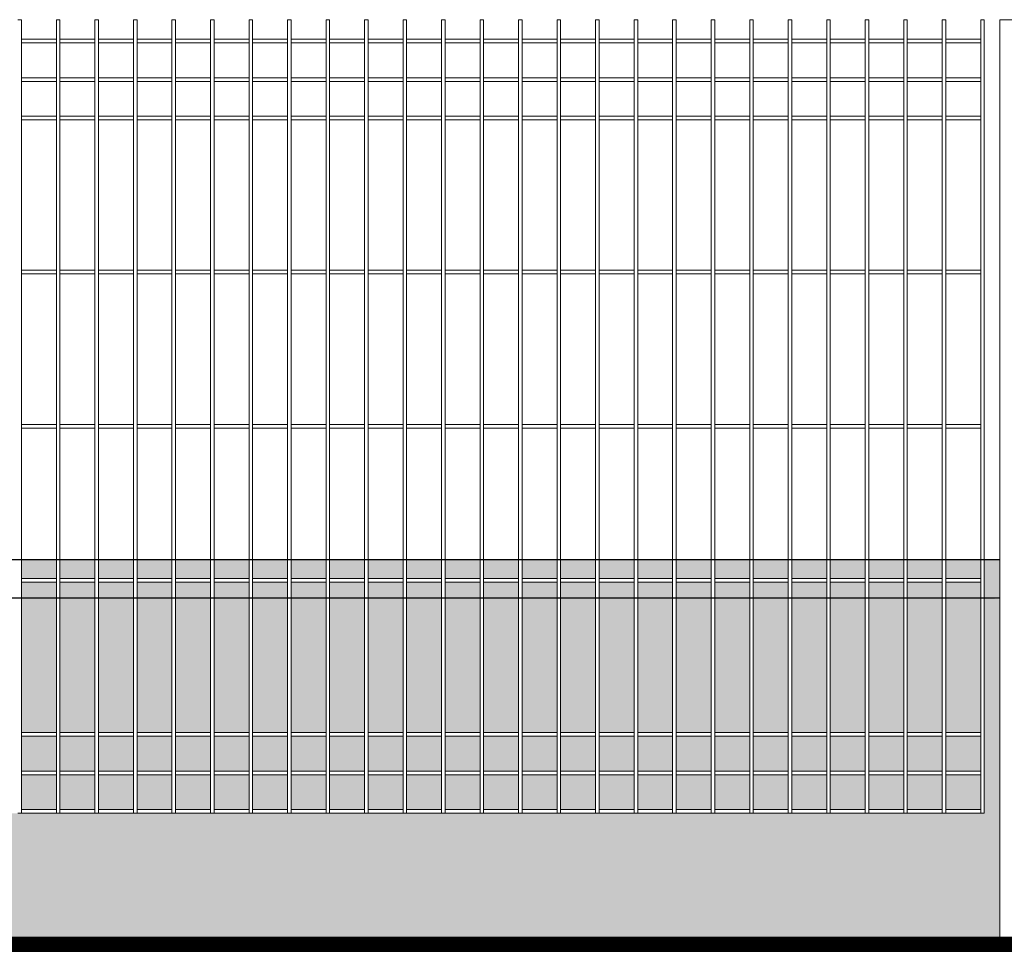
# Model space of a CAD drawing. Header units: millimetres. Extents: x 14041 to 23361, y -6349 to 12956.
# Tile 56 of 106: x 21271 to 21399, y 3119 to 3240. Entities that reach past the tile are written whole.
import ezdxf

# ---------------------------------------------------------------- set-up
doc = ezdxf.new("R2010")
doc.units = ezdxf.units.MM
doc.linetypes.add('KRESKOWA', pattern=[19.05, 12.7, -6.35])
for name, color, linetype, lineweight in [('A-ogrodzenie', 6, 'Continuous', 9), ('A-wypełnienie', 252, 'Continuous', 9), ('E-obrys', 7, 'Continuous', 9)]:
    doc.layers.add(name, color=color, linetype=linetype, lineweight=lineweight)

msp = doc.modelspace()

# ---------------------------------------------------------------- hatches: boundary and pattern name
at = {"layer": 'A-wypełnienie', "lineweight": 15, "ltscale": 2, "transparency": 33554687}
h = msp.add_hatch(color=252, dxfattribs=at)
h.dxf.hatch_style = 1
h.paths.add_polyline_path([(21275.54, 3169.92), (21271, 3169.92), (21271, 3167.44), (21275.54, 3167.44)])
h = msp.add_hatch(color=252, dxfattribs=at)
h.dxf.hatch_style = 1
h.paths.add_polyline_path([(21280.54, 3169.92), (21276, 3169.92), (21276, 3167.44), (21280.54, 3167.44)])
h = msp.add_hatch(color=252, dxfattribs=at)
h.dxf.hatch_style = 1
h.paths.add_polyline_path([(21285.54, 3169.92), (21281, 3169.92), (21281, 3167.44), (21285.54, 3167.44)])
h = msp.add_hatch(color=252, dxfattribs=at)
h.dxf.hatch_style = 1
h.paths.add_polyline_path([(21290.54, 3169.92), (21286, 3169.92), (21286, 3167.44), (21290.54, 3167.44)])
h = msp.add_hatch(color=252, dxfattribs=at)
h.dxf.hatch_style = 1
h.paths.add_polyline_path([(21295.54, 3169.92), (21291, 3169.92), (21291, 3167.44), (21295.54, 3167.44)])
h = msp.add_hatch(color=252, dxfattribs=at)
h.dxf.hatch_style = 1
h.paths.add_polyline_path([(21300.54, 3169.92), (21296, 3169.92), (21296, 3167.44), (21300.54, 3167.44)])
h = msp.add_hatch(color=252, dxfattribs=at)
h.dxf.hatch_style = 1
h.paths.add_polyline_path([(21305.54, 3169.92), (21301, 3169.92), (21301, 3167.44), (21305.54, 3167.44)])
h = msp.add_hatch(color=252, dxfattribs=at)
h.dxf.hatch_style = 1
h.paths.add_polyline_path([(21310.54, 3169.92), (21306, 3169.92), (21306, 3167.44), (21310.54, 3167.44)])
h = msp.add_hatch(color=252, dxfattribs=at)
h.dxf.hatch_style = 1
h.paths.add_polyline_path([(21315.54, 3169.92), (21311, 3169.92), (21311, 3167.44), (21315.54, 3167.44)])
h = msp.add_hatch(color=252, dxfattribs=at)
h.dxf.hatch_style = 1
h.paths.add_polyline_path([(21320.54, 3169.92), (21316, 3169.92), (21316, 3167.44), (21320.54, 3167.44)])
h = msp.add_hatch(color=252, dxfattribs=at)
h.dxf.hatch_style = 1
h.paths.add_polyline_path([(21325.54, 3169.92), (21321, 3169.92), (21321, 3167.44), (21325.54, 3167.44)])
h = msp.add_hatch(color=252, dxfattribs=at)
h.dxf.hatch_style = 1
h.paths.add_polyline_path([(21330.54, 3169.92), (21326, 3169.92), (21326, 3167.44), (21330.54, 3167.44)])
h = msp.add_hatch(color=252, dxfattribs=at)
h.dxf.hatch_style = 1
h.paths.add_polyline_path([(21335.54, 3169.92), (21331, 3169.92), (21331, 3167.44), (21335.54, 3167.44)])
h = msp.add_hatch(color=252, dxfattribs=at)
h.dxf.hatch_style = 1
h.paths.add_polyline_path([(21340.54, 3169.92), (21336, 3169.92), (21336, 3167.44), (21340.54, 3167.44)])
h = msp.add_hatch(color=252, dxfattribs=at)
h.dxf.hatch_style = 1
h.paths.add_polyline_path([(21345.54, 3169.92), (21341, 3169.92), (21341, 3167.44), (21345.54, 3167.44)])
h = msp.add_hatch(color=252, dxfattribs=at)
h.dxf.hatch_style = 1
h.paths.add_polyline_path([(21350.54, 3169.92), (21346, 3169.92), (21346, 3167.44), (21350.54, 3167.44)])
h = msp.add_hatch(color=252, dxfattribs=at)
h.dxf.hatch_style = 1
h.paths.add_polyline_path([(21355.54, 3169.92), (21351, 3169.92), (21351, 3167.44), (21355.54, 3167.44)])
h = msp.add_hatch(color=252, dxfattribs=at)
h.dxf.hatch_style = 1
h.paths.add_polyline_path([(21360.54, 3169.92), (21356, 3169.92), (21356, 3167.44), (21360.54, 3167.44)])
h = msp.add_hatch(color=252, dxfattribs=at)
h.dxf.hatch_style = 1
h.paths.add_polyline_path([(21365.54, 3169.92), (21361, 3169.92), (21361, 3167.44), (21365.54, 3167.44)])
h = msp.add_hatch(color=252, dxfattribs=at)
h.dxf.hatch_style = 1
h.paths.add_polyline_path([(21370.54, 3169.92), (21366, 3169.92), (21366, 3167.44), (21370.54, 3167.44)])
h = msp.add_hatch(color=252, dxfattribs=at)
h.dxf.hatch_style = 1
h.paths.add_polyline_path([(21375.54, 3169.92), (21371, 3169.92), (21371, 3167.44), (21375.54, 3167.44)])
h = msp.add_hatch(color=252, dxfattribs=at)
h.dxf.hatch_style = 1
h.paths.add_polyline_path([(21380.54, 3169.92), (21376, 3169.92), (21376, 3167.44), (21380.54, 3167.44)])
h = msp.add_hatch(color=252, dxfattribs=at)
h.dxf.hatch_style = 1
h.paths.add_polyline_path([(21385.54, 3169.92), (21381, 3169.92), (21381, 3167.44), (21385.54, 3167.44)])
h = msp.add_hatch(color=252, dxfattribs=at)
h.dxf.hatch_style = 1
h.paths.add_polyline_path([(21390.54, 3169.92), (21386, 3169.92), (21386, 3167.44), (21390.54, 3167.44)])
h = msp.add_hatch(color=252, dxfattribs=at)
h.dxf.hatch_style = 1
h.paths.add_polyline_path([(21395.54, 3169.92), (21391, 3169.92), (21391, 3167.44), (21395.54, 3167.44)])
h = msp.add_hatch(color=252, dxfattribs=at)
h.dxf.hatch_style = 1
h.paths.add_polyline_path([(21398.04, 3169.92), (21396, 3169.92), (21396, 3164.92), (21398.04, 3164.92)])
h = msp.add_hatch(color=252, dxfattribs=at)
h.dxf.hatch_style = 1
h.paths.add_polyline_path([(21275.54, 3166.97), (21271, 3166.97), (21271, 3164.92), (21275.54, 3164.92)])
h = msp.add_hatch(color=252, dxfattribs=at)
h.dxf.hatch_style = 1
h.paths.add_polyline_path([(21280.54, 3166.97), (21276, 3166.97), (21276, 3164.92), (21280.54, 3164.92)])
h = msp.add_hatch(color=252, dxfattribs=at)
h.dxf.hatch_style = 1
h.paths.add_polyline_path([(21285.54, 3166.97), (21281, 3166.97), (21281, 3164.92), (21285.54, 3164.92)])
h = msp.add_hatch(color=252, dxfattribs=at)
h.dxf.hatch_style = 1
h.paths.add_polyline_path([(21290.54, 3166.97), (21286, 3166.97), (21286, 3164.92), (21290.54, 3164.92)])
h = msp.add_hatch(color=252, dxfattribs=at)
h.dxf.hatch_style = 1
h.paths.add_polyline_path([(21295.54, 3166.97), (21291, 3166.97), (21291, 3164.92), (21295.54, 3164.92)])
h = msp.add_hatch(color=252, dxfattribs=at)
h.dxf.hatch_style = 1
h.paths.add_polyline_path([(21300.54, 3166.97), (21296, 3166.97), (21296, 3164.92), (21300.54, 3164.92)])
h = msp.add_hatch(color=252, dxfattribs=at)
h.dxf.hatch_style = 1
h.paths.add_polyline_path([(21305.54, 3166.97), (21301, 3166.97), (21301, 3164.92), (21305.54, 3164.92)])
h = msp.add_hatch(color=252, dxfattribs=at)
h.dxf.hatch_style = 1
h.paths.add_polyline_path([(21310.54, 3166.97), (21306, 3166.97), (21306, 3164.92), (21310.54, 3164.92)])
h = msp.add_hatch(color=252, dxfattribs=at)
h.dxf.hatch_style = 1
h.paths.add_polyline_path([(21315.54, 3166.97), (21311, 3166.97), (21311, 3164.92), (21315.54, 3164.92)])
h = msp.add_hatch(color=252, dxfattribs=at)
h.dxf.hatch_style = 1
h.paths.add_polyline_path([(21320.54, 3166.97), (21316, 3166.97), (21316, 3164.92), (21320.54, 3164.92)])
h = msp.add_hatch(color=252, dxfattribs=at)
h.dxf.hatch_style = 1
h.paths.add_polyline_path([(21325.54, 3166.97), (21321, 3166.97), (21321, 3164.92), (21325.54, 3164.92)])
h = msp.add_hatch(color=252, dxfattribs=at)
h.dxf.hatch_style = 1
h.paths.add_polyline_path([(21330.54, 3166.97), (21326, 3166.97), (21326, 3164.92), (21330.54, 3164.92)])
h = msp.add_hatch(color=252, dxfattribs=at)
h.dxf.hatch_style = 1
h.paths.add_polyline_path([(21335.54, 3166.97), (21331, 3166.97), (21331, 3164.92), (21335.54, 3164.92)])
h = msp.add_hatch(color=252, dxfattribs=at)
h.dxf.hatch_style = 1
h.paths.add_polyline_path([(21340.54, 3166.97), (21336, 3166.97), (21336, 3164.92), (21340.54, 3164.92)])
h = msp.add_hatch(color=252, dxfattribs=at)
h.dxf.hatch_style = 1
h.paths.add_polyline_path([(21345.54, 3166.97), (21341, 3166.97), (21341, 3164.92), (21345.54, 3164.92)])
h = msp.add_hatch(color=252, dxfattribs=at)
h.dxf.hatch_style = 1
h.paths.add_polyline_path([(21350.54, 3166.97), (21346, 3166.97), (21346, 3164.92), (21350.54, 3164.92)])
h = msp.add_hatch(color=252, dxfattribs=at)
h.dxf.hatch_style = 1
h.paths.add_polyline_path([(21355.54, 3166.97), (21351, 3166.97), (21351, 3164.92), (21355.54, 3164.92)])
h = msp.add_hatch(color=252, dxfattribs=at)
h.dxf.hatch_style = 1
h.paths.add_polyline_path([(21360.54, 3166.97), (21356, 3166.97), (21356, 3164.92), (21360.54, 3164.92)])
h = msp.add_hatch(color=252, dxfattribs=at)
h.dxf.hatch_style = 1
h.paths.add_polyline_path([(21365.54, 3166.97), (21361, 3166.97), (21361, 3164.92), (21365.54, 3164.92)])
h = msp.add_hatch(color=252, dxfattribs=at)
h.dxf.hatch_style = 1
h.paths.add_polyline_path([(21370.54, 3166.97), (21366, 3166.97), (21366, 3164.92), (21370.54, 3164.92)])
h = msp.add_hatch(color=252, dxfattribs=at)
h.dxf.hatch_style = 1
h.paths.add_polyline_path([(21375.54, 3166.97), (21371, 3166.97), (21371, 3164.92), (21375.54, 3164.92)])
h = msp.add_hatch(color=252, dxfattribs=at)
h.dxf.hatch_style = 1
h.paths.add_polyline_path([(21380.54, 3166.97), (21376, 3166.97), (21376, 3164.92), (21380.54, 3164.92)])
h = msp.add_hatch(color=252, dxfattribs=at)
h.dxf.hatch_style = 1
h.paths.add_polyline_path([(21385.54, 3166.97), (21381, 3166.97), (21381, 3164.92), (21385.54, 3164.92)])
h = msp.add_hatch(color=252, dxfattribs=at)
h.dxf.hatch_style = 1
h.paths.add_polyline_path([(21390.54, 3166.97), (21386, 3166.97), (21386, 3164.92), (21390.54, 3164.92)])
h = msp.add_hatch(color=252, dxfattribs=at)
h.dxf.hatch_style = 1
h.paths.add_polyline_path([(21395.54, 3166.97), (21391, 3166.97), (21391, 3164.92), (21395.54, 3164.92)])
h = msp.add_hatch(color=253, dxfattribs=at)
h.dxf.hatch_style = 1
h.paths.add_polyline_path([(21396, 3136.97), (21395.54, 3136.97), (21391, 3136.97), (21390.54, 3136.97), (21386, 3136.97), (21385.54, 3136.97), (21381, 3136.97), (21380.54, 3136.97), (21376, 3136.97), (21375.54, 3136.97), (21371, 3136.97), (21370.54, 3136.97), (21366, 3136.97), (21365.54, 3136.97), (21361, 3136.97), (21360.54, 3136.97), (21356, 3136.97), (21355.54, 3136.97), (21351, 3136.97), (21350.54, 3136.97), (21346, 3136.97), (21345.54, 3136.97), (21341, 3136.97), (21340.54, 3136.97), (21336, 3136.97), (21335.54, 3136.97), (21331, 3136.97), (21330.54, 3136.97), (21326, 3136.97), (21325.54, 3136.97), (21321, 3136.97), (21320.54, 3136.97), (21316, 3136.97), (21315.54, 3136.97), (21311, 3136.97), (21310.54, 3136.97), (21306, 3136.97), (21305.54, 3136.97), (21301, 3136.97), (21300.54, 3136.97), (21296, 3136.97), (21295.54, 3136.97), (21291, 3136.97), (21290.54, 3136.97), (21286, 3136.97), (21285.54, 3136.97), (21281, 3136.97), (21280.54, 3136.97), (21276, 3136.97), (21275.54, 3136.97), (21271, 3136.97), (21270.54, 3136.97), (21266, 3136.97), (21265.54, 3136.97), (21261, 3136.97), (21260.54, 3136.97), (21256, 3136.97), (21255.54, 3136.97), (21251, 3136.97), (21250.54, 3136.97), (21246, 3136.97), (21245.54, 3136.97), (21241, 3136.97), (21240.54, 3136.97), (21236, 3136.97), (21235.54, 3136.97), (21231, 3136.97), (21230.54, 3136.97), (21226, 3136.97), (21225.54, 3136.97), (21221, 3136.97), (21220.54, 3136.97), (21216, 3136.97), (21215.54, 3136.97), (21211, 3136.97), (21210.54, 3136.97), (21206, 3136.97), (21205.54, 3136.97), (21201, 3136.97), (21200.54, 3136.97), (21196, 3136.97), (21195.54, 3136.97), (21191, 3136.97), (21190.54, 3136.97), (21186, 3136.97), (21185.54, 3136.97), (21181, 3136.97), (21180.54, 3136.97), (21176, 3136.97), (21175.54, 3136.97), (21171, 3136.97), (21170.54, 3136.97), (21166, 3136.97), (21165.54, 3136.97), (21161, 3136.97), (21160.54, 3136.97), (21156, 3136.97), (21155.54, 3136.97), (21151, 3136.97), (21150.54, 3136.97), (21146, 3136.97), (21145.54, 3136.97), (21145.54, 3164.92), (21144.04, 3164.92), (21144.04, 3119.97), (21398.04, 3119.79), (21398.04, 3164.74), (21396, 3164.92)])
h = msp.add_hatch(color=253, dxfattribs=at)
h.dxf.hatch_style = 1
h.paths.add_polyline_path([(21275.54, 3147.44), (21275.54, 3164.92), (21271, 3164.92), (21271, 3147.44)])
h.paths.add_polyline_path([(21271, 3142.44), (21275.54, 3142.44), (21275.54, 3146.97), (21271, 3146.97)])
h.paths.add_polyline_path([(21271, 3137.44), (21275.54, 3137.44), (21275.54, 3141.97), (21271, 3141.97)])
h = msp.add_hatch(color=253, dxfattribs=at)
h.dxf.hatch_style = 1
h.paths.add_polyline_path([(21280.54, 3147.44), (21280.54, 3164.92), (21276, 3164.92), (21276, 3147.44)])
h.paths.add_polyline_path([(21276, 3142.44), (21280.54, 3142.44), (21280.54, 3146.97), (21276, 3146.97)])
h.paths.add_polyline_path([(21276, 3137.44), (21280.54, 3137.44), (21280.54, 3141.97), (21276, 3141.97)])
h = msp.add_hatch(color=253, dxfattribs=at)
h.dxf.hatch_style = 1
h.paths.add_polyline_path([(21285.54, 3147.44), (21285.54, 3164.92), (21281, 3164.92), (21281, 3147.44)])
h.paths.add_polyline_path([(21281, 3142.44), (21285.54, 3142.44), (21285.54, 3146.97), (21281, 3146.97)])
h.paths.add_polyline_path([(21281, 3137.44), (21285.54, 3137.44), (21285.54, 3141.97), (21281, 3141.97)])
h = msp.add_hatch(color=253, dxfattribs=at)
h.dxf.hatch_style = 1
h.paths.add_polyline_path([(21290.54, 3147.44), (21290.54, 3164.92), (21286, 3164.92), (21286, 3147.44)])
h.paths.add_polyline_path([(21286, 3142.44), (21290.54, 3142.44), (21290.54, 3146.97), (21286, 3146.97)])
h.paths.add_polyline_path([(21286, 3137.44), (21290.54, 3137.44), (21290.54, 3141.97), (21286, 3141.97)])
h = msp.add_hatch(color=253, dxfattribs=at)
h.dxf.hatch_style = 1
h.paths.add_polyline_path([(21295.54, 3147.44), (21295.54, 3164.92), (21291, 3164.92), (21291, 3147.44)])
h.paths.add_polyline_path([(21291, 3142.44), (21295.54, 3142.44), (21295.54, 3146.97), (21291, 3146.97)])
h.paths.add_polyline_path([(21291, 3137.44), (21295.54, 3137.44), (21295.54, 3141.97), (21291, 3141.97)])
h = msp.add_hatch(color=253, dxfattribs=at)
h.dxf.hatch_style = 1
h.paths.add_polyline_path([(21300.54, 3147.44), (21300.54, 3164.92), (21296, 3164.92), (21296, 3147.44)])
h.paths.add_polyline_path([(21296, 3142.44), (21300.54, 3142.44), (21300.54, 3146.97), (21296, 3146.97)])
h.paths.add_polyline_path([(21296, 3137.44), (21300.54, 3137.44), (21300.54, 3141.97), (21296, 3141.97)])
h = msp.add_hatch(color=253, dxfattribs=at)
h.dxf.hatch_style = 1
h.paths.add_polyline_path([(21305.54, 3147.44), (21305.54, 3164.92), (21301, 3164.92), (21301, 3147.44)])
h.paths.add_polyline_path([(21301, 3142.44), (21305.54, 3142.44), (21305.54, 3146.97), (21301, 3146.97)])
h.paths.add_polyline_path([(21301, 3137.44), (21305.54, 3137.44), (21305.54, 3141.97), (21301, 3141.97)])
h = msp.add_hatch(color=253, dxfattribs=at)
h.dxf.hatch_style = 1
h.paths.add_polyline_path([(21310.54, 3147.44), (21310.54, 3164.92), (21306, 3164.92), (21306, 3147.44)])
h.paths.add_polyline_path([(21306, 3142.44), (21310.54, 3142.44), (21310.54, 3146.97), (21306, 3146.97)])
h.paths.add_polyline_path([(21306, 3137.44), (21310.54, 3137.44), (21310.54, 3141.97), (21306, 3141.97)])
h = msp.add_hatch(color=253, dxfattribs=at)
h.dxf.hatch_style = 1
h.paths.add_polyline_path([(21315.54, 3147.44), (21315.54, 3164.92), (21311, 3164.92), (21311, 3147.44)])
h.paths.add_polyline_path([(21311, 3142.44), (21315.54, 3142.44), (21315.54, 3146.97), (21311, 3146.97)])
h.paths.add_polyline_path([(21311, 3137.44), (21315.54, 3137.44), (21315.54, 3141.97), (21311, 3141.97)])
h = msp.add_hatch(color=253, dxfattribs=at)
h.dxf.hatch_style = 1
h.paths.add_polyline_path([(21320.54, 3147.44), (21320.54, 3164.92), (21316, 3164.92), (21316, 3147.44)])
h.paths.add_polyline_path([(21316, 3142.44), (21320.54, 3142.44), (21320.54, 3146.97), (21316, 3146.97)])
h.paths.add_polyline_path([(21316, 3137.44), (21320.54, 3137.44), (21320.54, 3141.97), (21316, 3141.97)])
h = msp.add_hatch(color=253, dxfattribs=at)
h.dxf.hatch_style = 1
h.paths.add_polyline_path([(21325.54, 3147.44), (21325.54, 3164.92), (21321, 3164.92), (21321, 3147.44)])
h.paths.add_polyline_path([(21321, 3142.44), (21325.54, 3142.44), (21325.54, 3146.97), (21321, 3146.97)])
h.paths.add_polyline_path([(21321, 3137.44), (21325.54, 3137.44), (21325.54, 3141.97), (21321, 3141.97)])
h = msp.add_hatch(color=253, dxfattribs=at)
h.dxf.hatch_style = 1
h.paths.add_polyline_path([(21330.54, 3147.44), (21330.54, 3164.92), (21326, 3164.92), (21326, 3147.44)])
h.paths.add_polyline_path([(21326, 3142.44), (21330.54, 3142.44), (21330.54, 3146.97), (21326, 3146.97)])
h.paths.add_polyline_path([(21326, 3137.44), (21330.54, 3137.44), (21330.54, 3141.97), (21326, 3141.97)])
h = msp.add_hatch(color=253, dxfattribs=at)
h.dxf.hatch_style = 1
h.paths.add_polyline_path([(21335.54, 3147.44), (21335.54, 3164.92), (21331, 3164.92), (21331, 3147.44)])
h.paths.add_polyline_path([(21331, 3142.44), (21335.54, 3142.44), (21335.54, 3146.97), (21331, 3146.97)])
h.paths.add_polyline_path([(21331, 3137.44), (21335.54, 3137.44), (21335.54, 3141.97), (21331, 3141.97)])
h = msp.add_hatch(color=253, dxfattribs=at)
h.dxf.hatch_style = 1
h.paths.add_polyline_path([(21340.54, 3147.44), (21340.54, 3164.92), (21336, 3164.92), (21336, 3147.44)])
h.paths.add_polyline_path([(21336, 3142.44), (21340.54, 3142.44), (21340.54, 3146.97), (21336, 3146.97)])
h.paths.add_polyline_path([(21336, 3137.44), (21340.54, 3137.44), (21340.54, 3141.97), (21336, 3141.97)])
h = msp.add_hatch(color=253, dxfattribs=at)
h.dxf.hatch_style = 1
h.paths.add_polyline_path([(21345.54, 3147.44), (21345.54, 3164.92), (21341, 3164.92), (21341, 3147.44)])
h.paths.add_polyline_path([(21341, 3142.44), (21345.54, 3142.44), (21345.54, 3146.97), (21341, 3146.97)])
h.paths.add_polyline_path([(21341, 3137.44), (21345.54, 3137.44), (21345.54, 3141.97), (21341, 3141.97)])
h = msp.add_hatch(color=253, dxfattribs=at)
h.dxf.hatch_style = 1
h.paths.add_polyline_path([(21350.54, 3147.44), (21350.54, 3164.92), (21346, 3164.92), (21346, 3147.44)])
h.paths.add_polyline_path([(21346, 3142.44), (21350.54, 3142.44), (21350.54, 3146.97), (21346, 3146.97)])
h.paths.add_polyline_path([(21346, 3137.44), (21350.54, 3137.44), (21350.54, 3141.97), (21346, 3141.97)])
h = msp.add_hatch(color=253, dxfattribs=at)
h.dxf.hatch_style = 1
h.paths.add_polyline_path([(21355.54, 3147.44), (21355.54, 3164.92), (21351, 3164.92), (21351, 3147.44)])
h.paths.add_polyline_path([(21351, 3142.44), (21355.54, 3142.44), (21355.54, 3146.97), (21351, 3146.97)])
h.paths.add_polyline_path([(21351, 3137.44), (21355.54, 3137.44), (21355.54, 3141.97), (21351, 3141.97)])
h = msp.add_hatch(color=253, dxfattribs=at)
h.dxf.hatch_style = 1
h.paths.add_polyline_path([(21360.54, 3147.44), (21360.54, 3164.92), (21356, 3164.92), (21356, 3147.44)])
h.paths.add_polyline_path([(21356, 3142.44), (21360.54, 3142.44), (21360.54, 3146.97), (21356, 3146.97)])
h.paths.add_polyline_path([(21356, 3137.44), (21360.54, 3137.44), (21360.54, 3141.97), (21356, 3141.97)])
h = msp.add_hatch(color=253, dxfattribs=at)
h.dxf.hatch_style = 1
h.paths.add_polyline_path([(21365.54, 3147.44), (21365.54, 3164.92), (21361, 3164.92), (21361, 3147.44)])
h.paths.add_polyline_path([(21361, 3142.44), (21365.54, 3142.44), (21365.54, 3146.97), (21361, 3146.97)])
h.paths.add_polyline_path([(21361, 3137.44), (21365.54, 3137.44), (21365.54, 3141.97), (21361, 3141.97)])
h = msp.add_hatch(color=253, dxfattribs=at)
h.dxf.hatch_style = 1
h.paths.add_polyline_path([(21370.54, 3147.44), (21370.54, 3164.92), (21366, 3164.92), (21366, 3147.44)])
h.paths.add_polyline_path([(21366, 3142.44), (21370.54, 3142.44), (21370.54, 3146.97), (21366, 3146.97)])
h.paths.add_polyline_path([(21366, 3137.44), (21370.54, 3137.44), (21370.54, 3141.97), (21366, 3141.97)])
h = msp.add_hatch(color=253, dxfattribs=at)
h.dxf.hatch_style = 1
h.paths.add_polyline_path([(21375.54, 3147.44), (21375.54, 3164.92), (21371, 3164.92), (21371, 3147.44)])
h.paths.add_polyline_path([(21371, 3142.44), (21375.54, 3142.44), (21375.54, 3146.97), (21371, 3146.97)])
h.paths.add_polyline_path([(21371, 3137.44), (21375.54, 3137.44), (21375.54, 3141.97), (21371, 3141.97)])
h = msp.add_hatch(color=253, dxfattribs=at)
h.dxf.hatch_style = 1
h.paths.add_polyline_path([(21380.54, 3147.44), (21380.54, 3164.92), (21376, 3164.92), (21376, 3147.44)])
h.paths.add_polyline_path([(21376, 3142.44), (21380.54, 3142.44), (21380.54, 3146.97), (21376, 3146.97)])
h.paths.add_polyline_path([(21376, 3137.44), (21380.54, 3137.44), (21380.54, 3141.97), (21376, 3141.97)])
h = msp.add_hatch(color=253, dxfattribs=at)
h.dxf.hatch_style = 1
h.paths.add_polyline_path([(21385.54, 3147.44), (21385.54, 3164.92), (21381, 3164.92), (21381, 3147.44)])
h.paths.add_polyline_path([(21381, 3142.44), (21385.54, 3142.44), (21385.54, 3146.97), (21381, 3146.97)])
h.paths.add_polyline_path([(21381, 3137.44), (21385.54, 3137.44), (21385.54, 3141.97), (21381, 3141.97)])
h = msp.add_hatch(color=253, dxfattribs=at)
h.dxf.hatch_style = 1
h.paths.add_polyline_path([(21390.54, 3147.44), (21390.54, 3164.92), (21386, 3164.92), (21386, 3147.44)])
h.paths.add_polyline_path([(21386, 3142.44), (21390.54, 3142.44), (21390.54, 3146.97), (21386, 3146.97)])
h.paths.add_polyline_path([(21386, 3137.44), (21390.54, 3137.44), (21390.54, 3141.97), (21386, 3141.97)])
h = msp.add_hatch(color=253, dxfattribs=at)
h.dxf.hatch_style = 1
h.paths.add_polyline_path([(21395.54, 3147.44), (21395.54, 3164.92), (21391, 3164.92), (21391, 3147.44)])
h.paths.add_polyline_path([(21391, 3142.44), (21395.54, 3142.44), (21395.54, 3146.97), (21391, 3146.97)])
h.paths.add_polyline_path([(21391, 3137.44), (21395.54, 3137.44), (21395.54, 3141.97), (21391, 3141.97)])

# ---------------------------------------------------------------- linework, layer by layer
at = {"layer": 'A-ogrodzenie', "color": 96, "true_color": 0x036808}
for p, q in [((21270.54, 3239.97), (21271, 3239.97)), ((21271, 3136.97), (21271, 3239.97)), ((21275.54, 3136.97), (21275.54, 3239.97)), ((21275.54, 3239.97), (21276, 3239.97)), ((21276, 3136.97), (21276, 3239.97)), ((21280.54, 3136.97), (21280.54, 3239.97)), ((21280.54, 3239.97), (21281, 3239.97)), ((21281, 3136.97), (21281, 3239.97)), ((21285.54, 3136.97), (21285.54, 3239.97)), ((21285.54, 3239.97), (21286, 3239.97)), ((21286, 3136.97), (21286, 3239.97)), ((21290.54, 3136.97), (21290.54, 3239.97)), ((21290.54, 3239.97), (21291, 3239.97)), ((21291, 3136.97), (21291, 3239.97)), ((21295.54, 3136.97), (21295.54, 3239.97)), ((21295.54, 3239.97), (21296, 3239.97)), ((21296, 3136.97), (21296, 3239.97)), ((21300.54, 3136.97), (21300.54, 3239.97)), ((21300.54, 3239.97), (21301, 3239.97)), ((21300.54, 3239.97), (21301, 3239.97)), ((21301, 3136.97), (21301, 3239.97)), ((21305.54, 3136.97), (21305.54, 3239.97)), ((21306, 3239.97), (21305.54, 3239.97)), ((21306, 3136.97), (21306, 3239.97)), ((21310.54, 3136.97), (21310.54, 3239.97)), ((21310.54, 3239.97), (21311, 3239.97)), ((21311, 3136.97), (21311, 3239.97)), ((21315.54, 3136.97), (21315.54, 3239.97)), ((21315.54, 3239.97), (21316, 3239.97)), ((21316, 3136.97), (21316, 3239.97)), ((21320.54, 3136.97), (21320.54, 3239.97)), ((21320.54, 3239.97), (21321, 3239.97)), ((21321, 3136.97), (21321, 3239.97)), ((21325.54, 3136.97), (21325.54, 3239.97)), ((21325.54, 3239.97), (21326, 3239.97)), ((21326, 3136.97), (21326, 3239.97)), ((21330.54, 3136.97), (21330.54, 3239.97)), ((21330.54, 3239.97), (21331, 3239.97)), ((21331, 3136.97), (21331, 3239.97)), ((21335.54, 3136.97), (21335.54, 3239.97)), ((21335.54, 3239.97), (21336, 3239.97)), ((21336, 3136.97), (21336, 3239.97)), ((21340.54, 3136.97), (21340.54, 3239.97)), ((21340.54, 3239.97), (21341, 3239.97)), ((21341, 3136.97), (21341, 3239.97)), ((21345.54, 3136.97), (21345.54, 3239.97)), ((21345.54, 3239.97), (21346, 3239.97)), ((21346, 3136.97), (21346, 3239.97)), ((21350.54, 3136.97), (21350.54, 3239.97)), ((21350.54, 3239.97), (21351, 3239.97)), ((21351, 3136.97), (21351, 3239.97)), ((21355.54, 3136.97), (21355.54, 3239.97)), ((21355.54, 3239.97), (21356, 3239.97)), ((21356, 3136.97), (21356, 3239.97)), ((21360.54, 3136.97), (21360.54, 3239.97)), ((21360.54, 3239.97), (21361, 3239.97)), ((21361, 3136.97), (21361, 3239.97)), ((21365.54, 3136.97), (21365.54, 3239.97)), ((21365.54, 3239.97), (21366, 3239.97)), ((21366, 3136.97), (21366, 3239.97)), ((21370.54, 3136.97), (21370.54, 3239.97)), ((21370.54, 3239.97), (21371, 3239.97)), ((21371, 3136.97), (21371, 3239.97)), ((21375.54, 3136.97), (21375.54, 3239.97)), ((21375.54, 3239.97), (21376, 3239.97)), ((21376, 3136.97), (21376, 3239.97)), ((21380.54, 3136.97), (21380.54, 3239.97)), ((21380.54, 3239.97), (21381, 3239.97)), ((21381, 3136.97), (21381, 3239.97)), ((21385.54, 3136.97), (21385.54, 3239.97)), ((21385.54, 3239.97), (21386, 3239.97)), ((21386, 3136.97), (21386, 3239.97)), ((21390.54, 3136.97), (21390.54, 3239.97)), ((21390.54, 3239.97), (21391, 3239.97)), ((21391, 3136.97), (21391, 3239.97)), ((21395.54, 3136.97), (21395.54, 3239.97)), ((21395.54, 3239.97), (21396, 3239.97)), ((21396, 3136.97), (21396, 3239.97)), ((21398.04, 3239.97), (21398.04, 3119.97)), ((21402.04, 3239.97), (21398.04, 3239.97)), ((21271, 3237.44), (21275.54, 3237.44)), ((21271, 3236.97), (21275.54, 3236.97)), ((21276, 3237.44), (21280.54, 3237.44)), ((21276, 3236.97), (21280.54, 3236.97)), ((21281, 3237.44), (21285.54, 3237.44)), ((21281, 3236.97), (21285.54, 3236.97)), ((21286, 3237.44), (21290.54, 3237.44)), ((21286, 3236.97), (21290.54, 3236.97)), ((21291, 3237.44), (21295.54, 3237.44)), ((21291, 3236.97), (21295.54, 3236.97)), ((21296, 3237.44), (21300.54, 3237.44)), ((21296, 3236.97), (21300.54, 3236.97)), ((21301, 3237.44), (21305.54, 3237.44)), ((21301, 3236.97), (21305.54, 3236.97)), ((21306, 3237.44), (21310.54, 3237.44)), ((21306, 3236.97), (21310.54, 3236.97)), ((21311, 3237.44), (21315.54, 3237.44)), ((21311, 3236.97), (21315.54, 3236.97)), ((21316, 3237.44), (21320.54, 3237.44)), ((21316, 3236.97), (21320.54, 3236.97)), ((21321, 3237.44), (21325.54, 3237.44)), ((21321, 3236.97), (21325.54, 3236.97)), ((21326, 3237.44), (21330.54, 3237.44)), ((21326, 3236.97), (21330.54, 3236.97)), ((21331, 3237.44), (21335.54, 3237.44)), ((21331, 3236.97), (21335.54, 3236.97)), ((21336, 3237.44), (21340.54, 3237.44)), ((21336, 3236.97), (21340.54, 3236.97)), ((21341, 3237.44), (21345.54, 3237.44)), ((21341, 3236.97), (21345.54, 3236.97)), ((21346, 3237.44), (21350.54, 3237.44)), ((21346, 3236.97), (21350.54, 3236.97)), ((21351, 3237.44), (21355.54, 3237.44)), ((21351, 3236.97), (21355.54, 3236.97)), ((21356, 3237.44), (21360.54, 3237.44)), ((21356, 3236.97), (21360.54, 3236.97)), ((21361, 3237.44), (21365.54, 3237.44)), ((21361, 3236.97), (21365.54, 3236.97)), ((21366, 3237.44), (21370.54, 3237.44)), ((21366, 3236.97), (21370.54, 3236.97)), ((21371, 3237.44), (21375.54, 3237.44)), ((21371, 3236.97), (21375.54, 3236.97)), ((21376, 3237.44), (21380.54, 3237.44)), ((21376, 3236.97), (21380.54, 3236.97)), ((21381, 3237.44), (21385.54, 3237.44)), ((21381, 3236.97), (21385.54, 3236.97)), ((21386, 3237.44), (21390.54, 3237.44)), ((21386, 3236.97), (21390.54, 3236.97)), ((21391, 3237.44), (21395.54, 3237.44)), ((21391, 3236.97), (21395.54, 3236.97)), ((21271, 3232.44), (21275.54, 3232.44)), ((21271, 3231.97), (21275.54, 3231.97)), ((21276, 3232.44), (21280.54, 3232.44)), ((21276, 3231.97), (21280.54, 3231.97)), ((21281, 3232.44), (21285.54, 3232.44)), ((21281, 3231.97), (21285.54, 3231.97)), ((21286, 3232.44), (21290.54, 3232.44)), ((21286, 3231.97), (21290.54, 3231.97)), ((21291, 3232.44), (21295.54, 3232.44)), ((21291, 3231.97), (21295.54, 3231.97)), ((21296, 3232.44), (21300.54, 3232.44)), ((21296, 3231.97), (21300.54, 3231.97)), ((21301, 3232.44), (21305.54, 3232.44)), ((21301, 3231.97), (21305.54, 3231.97)), ((21306, 3232.44), (21310.54, 3232.44)), ((21306, 3231.97), (21310.54, 3231.97)), ((21311, 3232.44), (21315.54, 3232.44)), ((21311, 3231.97), (21315.54, 3231.97)), ((21316, 3232.44), (21320.54, 3232.44)), ((21316, 3231.97), (21320.54, 3231.97)), ((21321, 3232.44), (21325.54, 3232.44)), ((21321, 3231.97), (21325.54, 3231.97)), ((21326, 3232.44), (21330.54, 3232.44)), ((21326, 3231.97), (21330.54, 3231.97)), ((21331, 3232.44), (21335.54, 3232.44)), ((21331, 3231.97), (21335.54, 3231.97)), ((21336, 3232.44), (21340.54, 3232.44)), ((21336, 3231.97), (21340.54, 3231.97)), ((21341, 3232.44), (21345.54, 3232.44)), ((21341, 3231.97), (21345.54, 3231.97)), ((21346, 3232.44), (21350.54, 3232.44)), ((21346, 3231.97), (21350.54, 3231.97)), ((21351, 3232.44), (21355.54, 3232.44)), ((21351, 3231.97), (21355.54, 3231.97)), ((21356, 3232.44), (21360.54, 3232.44)), ((21356, 3231.97), (21360.54, 3231.97)), ((21361, 3232.44), (21365.54, 3232.44)), ((21361, 3231.97), (21365.54, 3231.97)), ((21366, 3232.44), (21370.54, 3232.44)), ((21366, 3231.97), (21370.54, 3231.97)), ((21371, 3232.44), (21375.54, 3232.44)), ((21371, 3231.97), (21375.54, 3231.97)), ((21376, 3232.44), (21380.54, 3232.44)), ((21376, 3231.97), (21380.54, 3231.97)), ((21381, 3232.44), (21385.54, 3232.44)), ((21381, 3231.97), (21385.54, 3231.97)), ((21386, 3232.44), (21390.54, 3232.44)), ((21386, 3231.97), (21390.54, 3231.97)), ((21391, 3232.44), (21395.54, 3232.44)), ((21391, 3231.97), (21395.54, 3231.97)), ((21271, 3227.44), (21275.54, 3227.44)), ((21271, 3226.97), (21275.54, 3226.97)), ((21276, 3227.44), (21280.54, 3227.44)), ((21276, 3226.97), (21280.54, 3226.97)), ((21281, 3227.44), (21285.54, 3227.44)), ((21281, 3226.97), (21285.54, 3226.97)), ((21286, 3227.44), (21290.54, 3227.44)), ((21286, 3226.97), (21290.54, 3226.97)), ((21291, 3227.44), (21295.54, 3227.44)), ((21291, 3226.97), (21295.54, 3226.97)), ((21296, 3227.44), (21300.54, 3227.44)), ((21296, 3226.97), (21300.54, 3226.97)), ((21301, 3227.44), (21305.54, 3227.44)), ((21301, 3226.97), (21305.54, 3226.97)), ((21306, 3227.44), (21310.54, 3227.44)), ((21306, 3226.97), (21310.54, 3226.97)), ((21311, 3227.44), (21315.54, 3227.44)), ((21311, 3226.97), (21315.54, 3226.97)), ((21316, 3227.44), (21320.54, 3227.44)), ((21316, 3226.97), (21320.54, 3226.97)), ((21321, 3227.44), (21325.54, 3227.44)), ((21321, 3226.97), (21325.54, 3226.97)), ((21326, 3227.44), (21330.54, 3227.44)), ((21326, 3226.97), (21330.54, 3226.97)), ((21331, 3227.44), (21335.54, 3227.44)), ((21331, 3226.97), (21335.54, 3226.97)), ((21336, 3227.44), (21340.54, 3227.44)), ((21336, 3226.97), (21340.54, 3226.97)), ((21341, 3227.44), (21345.54, 3227.44)), ((21341, 3226.97), (21345.54, 3226.97)), ((21346, 3227.44), (21350.54, 3227.44)), ((21346, 3226.97), (21350.54, 3226.97)), ((21351, 3227.44), (21355.54, 3227.44)), ((21351, 3226.97), (21355.54, 3226.97)), ((21356, 3227.44), (21360.54, 3227.44)), ((21356, 3226.97), (21360.54, 3226.97)), ((21361, 3227.44), (21365.54, 3227.44)), ((21361, 3226.97), (21365.54, 3226.97)), ((21366, 3227.44), (21370.54, 3227.44)), ((21366, 3226.97), (21370.54, 3226.97)), ((21371, 3227.44), (21375.54, 3227.44)), ((21371, 3226.97), (21375.54, 3226.97)), ((21376, 3227.44), (21380.54, 3227.44)), ((21376, 3226.97), (21380.54, 3226.97)), ((21381, 3227.44), (21385.54, 3227.44)), ((21381, 3226.97), (21385.54, 3226.97)), ((21386, 3227.44), (21390.54, 3227.44)), ((21386, 3226.97), (21390.54, 3226.97)), ((21391, 3227.44), (21395.54, 3227.44)), ((21391, 3226.97), (21395.54, 3226.97)), ((21271, 3207.44), (21275.54, 3207.44)), ((21276, 3207.44), (21280.54, 3207.44)), ((21281, 3207.44), (21285.54, 3207.44)), ((21286, 3207.44), (21290.54, 3207.44)), ((21291, 3207.44), (21295.54, 3207.44)), ((21296, 3207.44), (21300.54, 3207.44)), ((21301, 3207.44), (21305.54, 3207.44)), ((21306, 3207.44), (21310.54, 3207.44)), ((21311, 3207.44), (21315.54, 3207.44)), ((21316, 3207.44), (21320.54, 3207.44)), ((21321, 3207.44), (21325.54, 3207.44)), ((21326, 3207.44), (21330.54, 3207.44)), ((21331, 3207.44), (21335.54, 3207.44)), ((21336, 3207.44), (21340.54, 3207.44)), ((21341, 3207.44), (21345.54, 3207.44)), ((21346, 3207.44), (21350.54, 3207.44)), ((21351, 3207.44), (21355.54, 3207.44)), ((21356, 3207.44), (21360.54, 3207.44)), ((21361, 3207.44), (21365.54, 3207.44)), ((21366, 3207.44), (21370.54, 3207.44)), ((21371, 3207.44), (21375.54, 3207.44)), ((21376, 3207.44), (21380.54, 3207.44)), ((21381, 3207.44), (21385.54, 3207.44)), ((21386, 3207.44), (21390.54, 3207.44)), ((21391, 3207.44), (21395.54, 3207.44)), ((21271, 3206.97), (21275.54, 3206.97)), ((21276, 3206.97), (21280.54, 3206.97)), ((21281, 3206.97), (21285.54, 3206.97)), ((21286, 3206.97), (21290.54, 3206.97)), ((21291, 3206.97), (21295.54, 3206.97)), ((21296, 3206.97), (21300.54, 3206.97)), ((21301, 3206.97), (21305.54, 3206.97)), ((21306, 3206.97), (21310.54, 3206.97)), ((21311, 3206.97), (21315.54, 3206.97)), ((21316, 3206.97), (21320.54, 3206.97)), ((21321, 3206.97), (21325.54, 3206.97)), ((21326, 3206.97), (21330.54, 3206.97)), ((21331, 3206.97), (21335.54, 3206.97)), ((21336, 3206.97), (21340.54, 3206.97)), ((21341, 3206.97), (21345.54, 3206.97)), ((21346, 3206.97), (21350.54, 3206.97)), ((21351, 3206.97), (21355.54, 3206.97)), ((21356, 3206.97), (21360.54, 3206.97)), ((21361, 3206.97), (21365.54, 3206.97)), ((21366, 3206.97), (21370.54, 3206.97)), ((21371, 3206.97), (21375.54, 3206.97)), ((21376, 3206.97), (21380.54, 3206.97)), ((21381, 3206.97), (21385.54, 3206.97)), ((21386, 3206.97), (21390.54, 3206.97)), ((21391, 3206.97), (21395.54, 3206.97)), ((21271, 3187.44), (21275.54, 3187.44)), ((21271, 3186.97), (21275.54, 3186.97)), ((21276, 3187.44), (21280.54, 3187.44)), ((21276, 3186.97), (21280.54, 3186.97)), ((21281, 3187.44), (21285.54, 3187.44)), ((21281, 3186.97), (21285.54, 3186.97)), ((21286, 3187.44), (21290.54, 3187.44)), ((21286, 3186.97), (21290.54, 3186.97)), ((21291, 3187.44), (21295.54, 3187.44)), ((21291, 3186.97), (21295.54, 3186.97)), ((21296, 3187.44), (21300.54, 3187.44)), ((21296, 3186.97), (21300.54, 3186.97)), ((21301, 3187.44), (21305.54, 3187.44)), ((21301, 3186.97), (21305.54, 3186.97)), ((21306, 3187.44), (21310.54, 3187.44)), ((21306, 3186.97), (21310.54, 3186.97)), ((21311, 3187.44), (21315.54, 3187.44)), ((21311, 3186.97), (21315.54, 3186.97)), ((21316, 3187.44), (21320.54, 3187.44)), ((21316, 3186.97), (21320.54, 3186.97)), ((21321, 3187.44), (21325.54, 3187.44)), ((21321, 3186.97), (21325.54, 3186.97)), ((21326, 3187.44), (21330.54, 3187.44)), ((21326, 3186.97), (21330.54, 3186.97)), ((21331, 3187.44), (21335.54, 3187.44)), ((21331, 3186.97), (21335.54, 3186.97)), ((21336, 3187.44), (21340.54, 3187.44)), ((21336, 3186.97), (21340.54, 3186.97)), ((21341, 3187.44), (21345.54, 3187.44)), ((21341, 3186.97), (21345.54, 3186.97)), ((21346, 3187.44), (21350.54, 3187.44)), ((21346, 3186.97), (21350.54, 3186.97)), ((21351, 3187.44), (21355.54, 3187.44)), ((21351, 3186.97), (21355.54, 3186.97)), ((21356, 3187.44), (21360.54, 3187.44)), ((21356, 3186.97), (21360.54, 3186.97)), ((21361, 3187.44), (21365.54, 3187.44)), ((21361, 3186.97), (21365.54, 3186.97)), ((21366, 3187.44), (21370.54, 3187.44)), ((21366, 3186.97), (21370.54, 3186.97)), ((21371, 3187.44), (21375.54, 3187.44)), ((21371, 3186.97), (21375.54, 3186.97)), ((21376, 3187.44), (21380.54, 3187.44)), ((21376, 3186.97), (21380.54, 3186.97)), ((21381, 3187.44), (21385.54, 3187.44)), ((21381, 3186.97), (21385.54, 3186.97)), ((21386, 3187.44), (21390.54, 3187.44)), ((21386, 3186.97), (21390.54, 3186.97)), ((21391, 3187.44), (21395.54, 3187.44)), ((21391, 3186.97), (21395.54, 3186.97)), ((21271, 3167.44), (21275.54, 3167.44)), ((21271, 3166.97), (21275.54, 3166.97)), ((21276, 3167.44), (21280.54, 3167.44)), ((21276, 3166.97), (21280.54, 3166.97)), ((21281, 3167.44), (21285.54, 3167.44)), ((21281, 3166.97), (21285.54, 3166.97)), ((21286, 3167.44), (21290.54, 3167.44)), ((21286, 3166.97), (21290.54, 3166.97)), ((21291, 3167.44), (21295.54, 3167.44)), ((21291, 3166.97), (21295.54, 3166.97)), ((21296, 3167.44), (21300.54, 3167.44)), ((21296, 3166.97), (21300.54, 3166.97)), ((21301, 3167.44), (21305.54, 3167.44)), ((21301, 3166.97), (21305.54, 3166.97)), ((21306, 3167.44), (21310.54, 3167.44)), ((21306, 3166.97), (21310.54, 3166.97)), ((21311, 3167.44), (21315.54, 3167.44)), ((21311, 3166.97), (21315.54, 3166.97)), ((21316, 3167.44), (21320.54, 3167.44)), ((21316, 3166.97), (21320.54, 3166.97)), ((21321, 3167.44), (21325.54, 3167.44)), ((21321, 3166.97), (21325.54, 3166.97)), ((21326, 3167.44), (21330.54, 3167.44)), ((21326, 3166.97), (21330.54, 3166.97)), ((21331, 3167.44), (21335.54, 3167.44)), ((21331, 3166.97), (21335.54, 3166.97)), ((21336, 3167.44), (21340.54, 3167.44)), ((21336, 3166.97), (21340.54, 3166.97)), ((21341, 3167.44), (21345.54, 3167.44)), ((21341, 3166.97), (21345.54, 3166.97)), ((21346, 3167.44), (21350.54, 3167.44)), ((21346, 3166.97), (21350.54, 3166.97)), ((21351, 3167.44), (21355.54, 3167.44)), ((21351, 3166.97), (21355.54, 3166.97)), ((21356, 3167.44), (21360.54, 3167.44)), ((21356, 3166.97), (21360.54, 3166.97)), ((21361, 3167.44), (21365.54, 3167.44)), ((21361, 3166.97), (21365.54, 3166.97)), ((21366, 3167.44), (21370.54, 3167.44)), ((21366, 3166.97), (21370.54, 3166.97)), ((21371, 3167.44), (21375.54, 3167.44)), ((21371, 3166.97), (21375.54, 3166.97)), ((21376, 3167.44), (21380.54, 3167.44)), ((21376, 3166.97), (21380.54, 3166.97)), ((21381, 3167.44), (21385.54, 3167.44)), ((21381, 3166.97), (21385.54, 3166.97)), ((21386, 3167.44), (21390.54, 3167.44)), ((21386, 3166.97), (21390.54, 3166.97)), ((21391, 3167.44), (21395.54, 3167.44)), ((21391, 3166.97), (21395.54, 3166.97)), ((21271, 3147.44), (21275.54, 3147.44)), ((21276, 3147.44), (21280.54, 3147.44)), ((21281, 3147.44), (21285.54, 3147.44)), ((21286, 3147.44), (21290.54, 3147.44)), ((21291, 3147.44), (21295.54, 3147.44)), ((21296, 3147.44), (21300.54, 3147.44)), ((21301, 3147.44), (21305.54, 3147.44)), ((21306, 3147.44), (21310.54, 3147.44)), ((21311, 3147.44), (21315.54, 3147.44)), ((21316, 3147.44), (21320.54, 3147.44)), ((21321, 3147.44), (21325.54, 3147.44)), ((21326, 3147.44), (21330.54, 3147.44)), ((21331, 3147.44), (21335.54, 3147.44)), ((21336, 3147.44), (21340.54, 3147.44)), ((21341, 3147.44), (21345.54, 3147.44)), ((21346, 3147.44), (21350.54, 3147.44)), ((21351, 3147.44), (21355.54, 3147.44)), ((21356, 3147.44), (21360.54, 3147.44)), ((21361, 3147.44), (21365.54, 3147.44)), ((21366, 3147.44), (21370.54, 3147.44)), ((21371, 3147.44), (21375.54, 3147.44)), ((21376, 3147.44), (21380.54, 3147.44)), ((21381, 3147.44), (21385.54, 3147.44)), ((21386, 3147.44), (21390.54, 3147.44)), ((21391, 3147.44), (21395.54, 3147.44)), ((21271, 3146.97), (21275.54, 3146.97)), ((21276, 3146.97), (21280.54, 3146.97)), ((21281, 3146.97), (21285.54, 3146.97)), ((21286, 3146.97), (21290.54, 3146.97)), ((21291, 3146.97), (21295.54, 3146.97)), ((21296, 3146.97), (21300.54, 3146.97)), ((21301, 3146.97), (21305.54, 3146.97)), ((21306, 3146.97), (21310.54, 3146.97)), ((21311, 3146.97), (21315.54, 3146.97)), ((21316, 3146.97), (21320.54, 3146.97)), ((21321, 3146.97), (21325.54, 3146.97)), ((21326, 3146.97), (21330.54, 3146.97)), ((21331, 3146.97), (21335.54, 3146.97)), ((21336, 3146.97), (21340.54, 3146.97)), ((21341, 3146.97), (21345.54, 3146.97)), ((21346, 3146.97), (21350.54, 3146.97)), ((21351, 3146.97), (21355.54, 3146.97)), ((21356, 3146.97), (21360.54, 3146.97)), ((21361, 3146.97), (21365.54, 3146.97)), ((21366, 3146.97), (21370.54, 3146.97)), ((21371, 3146.97), (21375.54, 3146.97)), ((21376, 3146.97), (21380.54, 3146.97)), ((21381, 3146.97), (21385.54, 3146.97)), ((21386, 3146.97), (21390.54, 3146.97)), ((21391, 3146.97), (21395.54, 3146.97)), ((21271, 3142.44), (21275.54, 3142.44)), ((21276, 3142.44), (21280.54, 3142.44)), ((21281, 3142.44), (21285.54, 3142.44)), ((21286, 3142.44), (21290.54, 3142.44)), ((21291, 3142.44), (21295.54, 3142.44)), ((21296, 3142.44), (21300.54, 3142.44)), ((21301, 3142.44), (21305.54, 3142.44)), ((21306, 3142.44), (21310.54, 3142.44)), ((21311, 3142.44), (21315.54, 3142.44)), ((21316, 3142.44), (21320.54, 3142.44)), ((21321, 3142.44), (21325.54, 3142.44)), ((21326, 3142.44), (21330.54, 3142.44)), ((21331, 3142.44), (21335.54, 3142.44)), ((21336, 3142.44), (21340.54, 3142.44)), ((21341, 3142.44), (21345.54, 3142.44)), ((21346, 3142.44), (21350.54, 3142.44)), ((21351, 3142.44), (21355.54, 3142.44)), ((21356, 3142.44), (21360.54, 3142.44)), ((21361, 3142.44), (21365.54, 3142.44)), ((21366, 3142.44), (21370.54, 3142.44)), ((21371, 3142.44), (21375.54, 3142.44)), ((21376, 3142.44), (21380.54, 3142.44)), ((21381, 3142.44), (21385.54, 3142.44)), ((21386, 3142.44), (21390.54, 3142.44)), ((21391, 3142.44), (21395.54, 3142.44)), ((21271, 3141.97), (21275.54, 3141.97)), ((21276, 3141.97), (21280.54, 3141.97)), ((21281, 3141.97), (21285.54, 3141.97)), ((21286, 3141.97), (21290.54, 3141.97)), ((21291, 3141.97), (21295.54, 3141.97)), ((21296, 3141.97), (21300.54, 3141.97)), ((21301, 3141.97), (21305.54, 3141.97)), ((21306, 3141.97), (21310.54, 3141.97)), ((21311, 3141.97), (21315.54, 3141.97)), ((21316, 3141.97), (21320.54, 3141.97)), ((21321, 3141.97), (21325.54, 3141.97)), ((21326, 3141.97), (21330.54, 3141.97)), ((21331, 3141.97), (21335.54, 3141.97)), ((21336, 3141.97), (21340.54, 3141.97)), ((21341, 3141.97), (21345.54, 3141.97)), ((21346, 3141.97), (21350.54, 3141.97)), ((21351, 3141.97), (21355.54, 3141.97)), ((21356, 3141.97), (21360.54, 3141.97)), ((21361, 3141.97), (21365.54, 3141.97)), ((21366, 3141.97), (21370.54, 3141.97)), ((21371, 3141.97), (21375.54, 3141.97)), ((21376, 3141.97), (21380.54, 3141.97)), ((21381, 3141.97), (21385.54, 3141.97)), ((21386, 3141.97), (21390.54, 3141.97)), ((21391, 3141.97), (21395.54, 3141.97)), ((21270.54, 3136.97), (21271, 3136.97)), ((21271, 3137.44), (21275.54, 3137.44)), ((21271, 3136.97), (21276, 3136.97)), ((21276, 3137.44), (21280.54, 3137.44)), ((21276, 3136.97), (21280.54, 3136.97)), ((21280.54, 3136.97), (21281, 3136.97)), ((21281, 3137.44), (21285.54, 3137.44)), ((21281, 3136.97), (21286, 3136.97)), ((21286, 3137.44), (21290.54, 3137.44)), ((21286, 3136.97), (21290.54, 3136.97)), ((21290.54, 3136.97), (21291, 3136.97)), ((21291, 3137.44), (21295.54, 3137.44)), ((21291, 3136.97), (21296, 3136.97)), ((21296, 3137.44), (21300.54, 3137.44)), ((21296, 3136.97), (21300.54, 3136.97)), ((21300.54, 3136.97), (21301, 3136.97)), ((21301, 3137.44), (21305.54, 3137.44)), ((21301, 3136.97), (21306, 3136.97)), ((21306, 3137.44), (21310.54, 3137.44)), ((21306, 3136.97), (21311, 3136.97)), ((21311, 3137.44), (21315.54, 3137.44)), ((21311, 3136.97), (21315.54, 3136.97)), ((21315.54, 3136.97), (21316, 3136.97)), ((21316, 3137.44), (21320.54, 3137.44)), ((21316, 3136.97), (21321, 3136.97)), ((21321, 3137.44), (21325.54, 3137.44)), ((21321, 3136.97), (21325.54, 3136.97)), ((21325.54, 3136.97), (21326, 3136.97)), ((21326, 3137.44), (21330.54, 3137.44)), ((21326, 3136.97), (21331, 3136.97)), ((21331, 3137.44), (21335.54, 3137.44)), ((21331, 3136.97), (21335.54, 3136.97)), ((21335.54, 3136.97), (21336, 3136.97)), ((21336, 3137.44), (21340.54, 3137.44)), ((21336, 3136.97), (21341, 3136.97)), ((21341, 3137.44), (21345.54, 3137.44)), ((21341, 3136.97), (21345.54, 3136.97)), ((21345.54, 3136.97), (21346, 3136.97)), ((21346, 3137.44), (21350.54, 3137.44)), ((21346, 3136.97), (21351, 3136.97)), ((21351, 3137.44), (21355.54, 3137.44)), ((21351, 3136.97), (21355.54, 3136.97)), ((21355.54, 3136.97), (21356, 3136.97)), ((21356, 3137.44), (21360.54, 3137.44)), ((21356, 3136.97), (21361, 3136.97)), ((21361, 3137.44), (21365.54, 3137.44)), ((21361, 3136.97), (21365.54, 3136.97)), ((21365.54, 3136.97), (21366, 3136.97)), ((21366, 3137.44), (21370.54, 3137.44)), ((21366, 3136.97), (21371, 3136.97)), ((21371, 3137.44), (21375.54, 3137.44)), ((21371, 3136.97), (21375.54, 3136.97)), ((21375.54, 3136.97), (21376, 3136.97)), ((21376, 3137.44), (21380.54, 3137.44)), ((21376, 3136.97), (21381, 3136.97)), ((21381, 3137.44), (21385.54, 3137.44)), ((21381, 3136.97), (21385.54, 3136.97)), ((21385.54, 3136.97), (21386, 3136.97)), ((21386, 3137.44), (21390.54, 3137.44)), ((21386, 3136.97), (21391, 3136.97)), ((21391, 3137.44), (21395.54, 3137.44)), ((21391, 3136.97), (21395.54, 3136.97)), ((21395.54, 3136.97), (21396, 3136.97))]:
    msp.add_line(p, q, dxfattribs=at)
at = {"layer": 'E-obrys', "lineweight": 30}
for p, q in [((21144.04, 3169.92), (21398.04, 3169.92)), ((21144.04, 3169.92), (21398.04, 3169.92)), ((21144.04, 3164.92), (21398.04, 3164.92)), ((21144.04, 3164.92), (21398.04, 3164.92))]:
    msp.add_line(p, q, dxfattribs=at)
at = {"layer": 'E-obrys', "linetype": 'KRESKOWA', "ltscale": 2}
for p, q in [((22073.04, 3119.97), (19953.04, 3119.97)), ((19953.04, 3119.97), (22073.04, 3119.97))]:
    msp.add_line(p, q, dxfattribs=at)
at = {"layer": 'E-obrys', "const_width": 2}
msp.add_lwpolyline([(22366.64, 3119.97), (19536.21, 3119.92)], dxfattribs=at)

doc.saveas('drawing.dxf')
